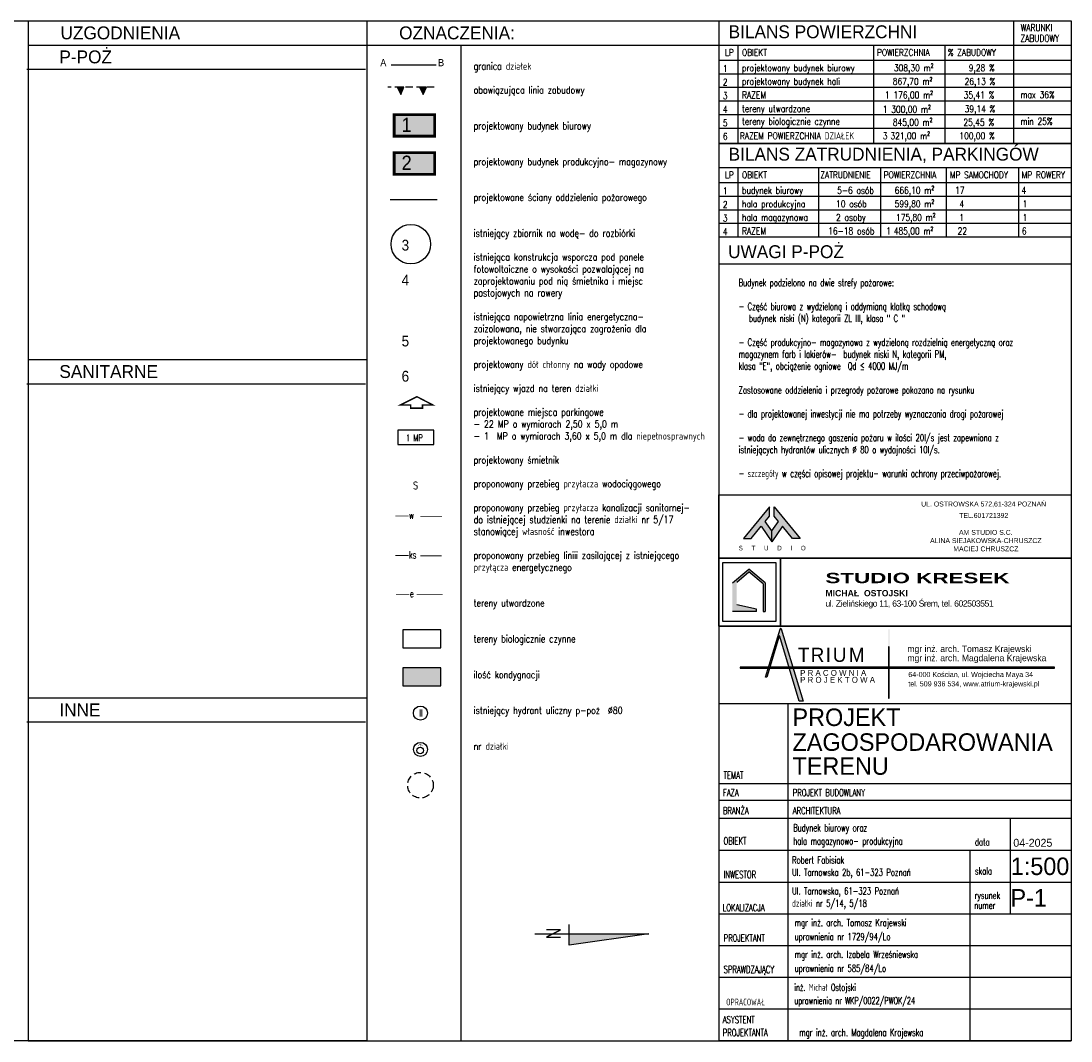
# Model space of a CAD drawing. Extents: x 24549 to 49468, y 1447 to 3247.
# Tile 2 of 2: x 24768 to 24915, y 1450 to 1592. Entities that reach past the tile are written whole.
import ezdxf

# ---------------------------------------------------------------- set-up
doc = ezdxf.new("R2010")
doc.units = 0
doc.header["$LTSCALE"] = 4
doc.header["$MEASUREMENT"] = 0
doc.set_wipeout_variables(frame=1)
doc.linetypes.add('DASHED2', pattern=[0.375, 0.25, -0.125])
doc.linetypes.add('DOTX2', pattern=[0.5, 0, -0.5])
doc.layers.get('0').update_dxf_attribs({"linetype": 'CONTINUOUS'})
for name, color, linetype in [('GRANICE', 30, 'CONTINUOUS'), ('Kanalizacja sanitarna', 32, 'CONTINUOUS'), ('KRESKOWANIE', 2, 'CONTINUOUS'), ('Linia energetyczna', 130, 'CONTINUOUS'), ('OPISY', 5, 'CONTINUOUS'), ('POLI', 7, 'CONTINUOUS'), ('PPOŻ', 32, 'CONTINUOUS'), ('PRZERYWANA', 1, 'DOTX2'), ('RAMKI', 8, 'CONTINUOUS'), ('STOLARKA', 4, 'CONTINUOUS'), ('WYMIARY', 10, 'CONTINUOUS'), ('ZIELEŃ', 90, 'CONTINUOUS')]:
    doc.layers.add(name, color=color, linetype=linetype)
doc.layers.add('Kanalizacja deszczowa', color=64, linetype='CONTINUOUS', lineweight=40)
doc.layers.add('wod proj', color=160, linetype='CONTINUOUS', lineweight=25)
doc.styles.add('ARIAL POGRÓBIONY', font='arialbd.ttf', dxfattribs={"height": 15})
doc.styles.add('ARIAL_NARROW', font='ARIALN.TTF', dxfattribs={"height": 14})
doc.styles.add('AS TABELKA', font='arial.ttf', dxfattribs={"height": 25})
doc.styles.add('osie_ver4$0$ROMANS 075', font='romans.shx', dxfattribs={"width": 0.75})
doc.styles.add('SS Projects_500_notes', font='bahnschrift.ttf', dxfattribs={"height": 2})
doc.styles.add('STYLE1', font='romans.shx', dxfattribs={"width": 0.8, "height": 1.2})

msp = doc.modelspace()

# ---------------------------------------------------------------- hatches: boundary and pattern name
msp.add_hatch(color=256).paths.add_polyline_path([(24867.35, 1513.868), (24867.35, 1509.887), (24870.72, 1509.887), (24870.72, 1510.192), (24867.947, 1510.79), (24867.947, 1513.979), (24869.639, 1515.398), (24871.628, 1513.728), (24871.628, 1509.887), (24871.927, 1509.887), (24871.927, 1513.868), (24869.639, 1515.788)])
at = {"layer": 'OPISY'}
h = msp.add_hatch(color=256, dxfattribs=at)
h.paths.add_polyline_path([(24871.935, 1522.464), (24872.527, 1523.189), (24872.527, 1524.496), (24868.896, 1520.053), (24869.964, 1520.053), (24871.371, 1521.775), (24872.854, 1519.607), (24872.854, 1521.121)])
h.paths.add_polyline_path([(24873.18, 1524.496), (24873.18, 1523.189), (24873.772, 1522.464), (24872.854, 1521.121), (24872.854, 1519.607), (24874.336, 1521.775), (24875.743, 1520.053), (24876.811, 1520.053)])
h = msp.add_hatch(color=0, dxfattribs=at)
h.paths.add_polyline_path([(24872.177, 1500.684), (24871.976, 1500.684), (24874.012, 1507.418), (24874.063, 1507.509), (24874.085, 1507.525), (24874.112, 1507.526), (24874.126, 1507.525), (24874.168, 1507.449), (24877.227, 1497.324), (24876.689, 1497.324), (24873.974, 1506.376), (24873.944, 1506.433), (24873.936, 1506.446), (24873.904, 1506.448), (24873.892, 1506.43)])
h.paths.add_polyline_path([(24868.449, 1501.965), (24912.345, 1501.965), (24912.345, 1502.079), (24868.449, 1502.079)])
msp.add_hatch(color=0, dxfattribs=at).paths.add_polyline_path([(24889.175, 1497.741), (24889.251, 1497.741), (24889.251, 1507.355), (24889.175, 1507.355)])
h = msp.add_hatch(color=0, dxfattribs=at)
h.paths.add_polyline_path([(24872.595, 1502.079), (24872.4, 1502.079), (24872.365, 1501.965), (24872.561, 1501.965)])
h.paths.add_polyline_path([(24875.792, 1502.079), (24875.265, 1502.079), (24875.299, 1501.965), (24875.827, 1501.965)])

# ---------------------------------------------------------------- linework, layer by layer
for p, q in [((24874.047, 1507.823), (24874.047, 1517.327)), ((24867.35, 1513.868), (24869.639, 1515.788)), ((24871.927, 1513.868), (24869.639, 1515.788)), ((24867.947, 1513.979), (24869.639, 1515.398)), ((24871.628, 1513.728), (24869.639, 1515.398)), ((24871.628, 1513.728), (24871.628, 1509.887)), ((24871.927, 1513.868), (24871.927, 1509.887)), ((24870.72, 1509.887), (24867.35, 1509.887)), ((24870.72, 1510.192), (24867.947, 1510.79)), ((24870.72, 1509.887), (24870.72, 1510.192)), ((24871.628, 1509.887), (24871.927, 1509.887))]:
    msp.add_line(p, q)
for p, q in [((24768.936, 1592.368), (24768.936, 1449.868)), ((24906.645, 1592.368), (24906.645, 1575.266)), ((24914.656, 1592.368), (24914.656, 1449.868)), ((24868.091, 1589.013), (24868.091, 1575.266)), ((24887.042, 1589.013), (24887.042, 1575.266)), ((24897.008, 1589.013), (24897.008, 1575.266)), ((24914.656, 1575.266), (24914.656, 1562.158)), ((24868.091, 1571.912), (24868.091, 1562.158)), ((24879.367, 1571.912), (24879.367, 1562.158)), ((24888.041, 1571.912), (24888.041, 1562.158)), ((24897.194, 1571.912), (24897.194, 1562.158)), ((24907.322, 1571.912), (24907.322, 1562.158)), ((24875.076, 1497.024), (24875.076, 1449.868)), ((24906.14, 1480.99), (24906.14, 1467.619)), ((24900.522, 1476.561), (24900.522, 1449.86))]:
    msp.add_line(p, q, dxfattribs=at)
for points in [[(24872.527, 1523.189), (24872.527, 1524.496), (24868.896, 1520.053), (24869.964, 1520.053), (24871.371, 1521.775), (24872.854, 1519.607), (24872.854, 1521.121), (24871.935, 1522.464), (24872.527, 1523.189)], [(24873.18, 1523.189), (24873.18, 1524.496), (24876.811, 1520.053), (24875.743, 1520.053), (24874.336, 1521.775), (24872.854, 1519.607), (24872.854, 1521.121), (24873.772, 1522.464), (24873.18, 1523.189)]]:
    msp.add_lwpolyline(points, close=True, dxfattribs=at)
at = {"layer": 'OPISY', "color": 0}
msp.add_lwpolyline([(24872.177, 1500.684), (24871.976, 1500.684), (24874.012, 1507.418), (24874.063, 1507.509), (24874.085, 1507.525), (24874.112, 1507.526), (24874.126, 1507.525), (24874.168, 1507.449), (24877.227, 1497.324), (24876.689, 1497.324), (24873.974, 1506.376), (24873.944, 1506.433), (24873.936, 1506.446), (24873.904, 1506.448), (24873.891, 1506.43), (24872.177, 1500.684)], dxfattribs=at)
for points in [[(24889.175, 1497.741), (24889.251, 1497.741), (24889.251, 1504.951), (24889.175, 1504.951)], [(24868.451, 1501.965), (24912.347, 1501.965), (24912.347, 1502.079), (24868.451, 1502.079)]]:
    msp.add_lwpolyline(points, close=True, dxfattribs=at)
at = {"layer": 'RAMKI'}
msp.add_lwpolyline([(24548.7, 1592.368), (24914.656, 1592.368), (24914.656, 1449.868), (24548.7, 1449.868)], close=True, dxfattribs=at)

# ---------------------------------------------------------------- texts
at = {"color": 0, "insert": (24880.349, 1515.269), "char_height": 1.5207, "width": 29.49042, "attachment_point": 1, "style": 'ARIAL POGRÓBIONY'}
msp.add_mtext('\\pql;{\\fArial|b1|i0|c238|p34;\\H0.9496x;\\W1.55;STUDIO KRESEK\\W1;\\P\\H0.6x;MICHAŁ  OSTOJSKI\\W1.8;\\P\\fArial|b0|i0|c238|p34;\\W1;\\T0.9;ul. Zielińskiego 11, 63-100 Śrem, tel. 602503551}', dxfattribs=at)
at = {"layer": 'OPISY', "lineweight": 15, "style": 'SS Projects_500_notes'}
for s, height, p in [('BILANS POWIERZCHNI', 1.8, (24866.82, 1589.964)), ('UZGODNIENIA', 1.8, (24773.469, 1589.806)), ('P-POŻ', 1.8, (24773.31, 1586.452)), ('BILANS ZATRUDNIENIA, PARKINGÓW', 1.8, (24866.82, 1572.862)), ('UWAGI P-POŻ', 1.8, (24866.746, 1559.238)), ('SANITARNE', 1.8, (24773.31, 1542.491)), ('INNE', 1.8, (24773.31, 1495.222)), ('PROJEKT', 2.4474, (24875.742, 1493.869)), ('ZAGOSPODAROWANIA ', 2.44745, (24875.742, 1490.399)), ('TERENU', 2.4474, (24875.742, 1487.054)), ('04-2025', 1.1111, (24906.597, 1476.997)), ('1:500', 2.4443, (24906.245, 1473.048)), ('P-1', 2.4443, (24906.204, 1468.64))]:
    msp.add_text(s, height=height, dxfattribs=at).set_placement(p)
at = {"layer": 'OPISY'}
for s, height, style, width, p in [('WARUNKI', 0.95, 'STYLE1', 0.8, (24907.632, 1590.952)), ('ZABUDOWY', 0.95, 'STYLE1', 0.8, (24907.604, 1589.468)), ('LP', 0.95, 'STYLE1', 0.8, (24866.307, 1587.493)), ('OBIEKT', 0.95, 'STYLE1', 0.8, (24868.692, 1587.493)), ('POWIERZCHNIA', 0.95002, 'STYLE1', 0.8, (24887.558, 1587.493)), ('% ZABUDOWY', 0.95, 'STYLE1', 0.8, (24897.458, 1587.493)), ('projektowany budynek biurowy', 0.95962, 'STYLE1', 0.8, (24868.692, 1585.34)), ('308,30 m²', 0.9596, 'STYLE1', 0.8, (24889.913, 1585.34)), ('9,28 %', 0.9596, 'STYLE1', 0.8, (24900.372, 1585.34)), ('projektowany budynek hali', 0.95962, 'STYLE1', 0.8, (24868.692, 1583.44)), ('867,70 m²', 0.9596, 'STYLE1', 0.8, (24889.757, 1583.44)), ('26,13 %', 0.9596, 'STYLE1', 0.8, (24899.791, 1583.44)), ('RAZEM', 0.9596, 'STYLE1', 0.8, (24868.692, 1581.54)), ('1 176,00 m²', 0.95962, 'STYLE1', 0.8, (24888.664, 1581.54)), ('35,41 %', 0.9596, 'STYLE1', 0.8, (24899.664, 1581.54)), ('max 36%', 0.95, 'STYLE1', 0.8, (24907.604, 1581.586)), ('tereny utwardzone', 0.95962, 'STYLE1', 0.8, (24868.692, 1579.627)), ('1 300,00 m²', 0.95962, 'STYLE1', 0.8, (24888.357, 1579.56)), ('39,14 %', 0.9596, 'STYLE1', 0.8, (24899.797, 1579.61)), ('tereny biologicznie czynne', 0.95962, 'STYLE1', 0.8, (24868.692, 1577.866)), ('845,00 m²', 0.9596, 'STYLE1', 0.8, (24889.768, 1577.74)), ('25,45 %', 0.9596, 'STYLE1', 0.8, (24899.628, 1577.74)), ('min 25%', 0.95, 'STYLE1', 0.8, (24907.604, 1577.875)), ('RAZEM POWIERZCHNIA DZIAŁEK', 0.95962, 'STYLE1', 0.8, (24868.385, 1575.844)), ('3\xa0321,00 m²', 0.95962, 'STYLE1', 0.8, (24888.361, 1575.84)), ('100,00 %', 0.9596, 'STYLE1', 0.8, (24899.06, 1575.84)), ('LP', 0.95, 'STYLE1', 0.8, (24866.307, 1570.392)), ('OBIEKT', 0.95, 'STYLE1', 0.8, (24868.692, 1570.392)), ('ZATRUDNIENIE', 0.95002, 'STYLE1', 0.8, (24879.631, 1570.392)), ('POWIERZCHNIA', 0.95002, 'STYLE1', 0.8, (24888.49, 1570.392)), ('MP SAMOCHODY', 0.95002, 'STYLE1', 0.8, (24897.741, 1570.392)), ('MP ROWERY', 0.95, 'STYLE1', 0.8, (24907.771, 1570.392)), ('budynek biurowy', 0.95962, 'STYLE1', 0.8, (24868.692, 1568.238)), ('5-6 osób', 0.9596, 'STYLE1', 0.8, (24881.986, 1568.238)), ('666,10 m²', 0.9596, 'STYLE1', 0.8, (24890.022, 1568.238)), ('17', 0.9596, 'STYLE1', 0.8, (24898.464, 1568.238)), ('4', 0.96, 'STYLE1', 0.8, (24907.738, 1568.238)), ('hala produkcyjna', 0.95962, 'STYLE1', 0.8, (24868.692, 1566.338)), ('10 osób', 0.9596, 'STYLE1', 0.8, (24881.83, 1566.338)), ('599,80 m²', 0.9596, 'STYLE1', 0.8, (24890.022, 1566.338)), ('4', 0.96, 'STYLE1', 0.8, (24899.062, 1566.338)), ('1', 0.96, 'STYLE1', 0.8, (24907.912, 1566.338)), ('hala magazynowa', 0.95962, 'STYLE1', 0.8, (24868.692, 1564.438)), ('2 osoby', 0.9596, 'STYLE1', 0.8, (24881.83, 1564.438)), ('175,80 m²', 0.9596, 'STYLE1', 0.8, (24890.205, 1564.438)), ('1', 0.96, 'STYLE1', 0.8, (24899.062, 1564.438)), ('1', 0.96, 'STYLE1', 0.8, (24907.912, 1564.438)), ('RAZEM', 0.9596, 'STYLE1', 0.8, (24868.692, 1562.538)), ('16-18 osób', 0.9596, 'STYLE1', 0.8, (24880.737, 1562.538)), ('1\xa0485,00 m²', 0.95962, 'STYLE1', 0.8, (24888.829, 1562.538)), ('22', 0.9596, 'STYLE1', 0.8, (24898.814, 1562.538)), ('6', 0.96, 'STYLE1', 0.8, (24907.785, 1562.538)), ('PROJEKT BUDOWLANY', 0.99831, 'STYLE1', 0.7, (24875.778, 1484.048)), ('ARCHITEKTURA', 0.99831, 'STYLE1', 0.7, (24875.778, 1481.548)), ('Budynek biurowy oraz ', 0.99996, 'osie_ver4$0$ROMANS 075', 0.7, (24875.836, 1479.149)), ('hala magazynowo- produkcyjna', 0.99996, 'osie_ver4$0$ROMANS 075', 0.7, (24875.836, 1477.29)), ('data', 0.9983, 'STYLE1', 0.7, (24901.229, 1477.176)), ('Robert Fabisiak', 0.99831, 'STYLE1', 0.7, (24875.686, 1474.646)), ('INWESTOR', 0.9983, 'STYLE1', 0.7, (24866.107, 1472.614)), ('Ul. Tarnowska 2b, 61-323 Poznań', 0.99831, 'STYLE1', 0.7, (24875.686, 1472.93)), ('skala', 0.9983, 'STYLE1', 0.7, (24901.229, 1473.127)), ('Ul. Tarnowska, 61-323 Poznań', 0.99831, 'STYLE1', 0.7, (24875.686, 1470.318)), ('rysunek', 0.9983, 'STYLE1', 0.7, (24901.19, 1469.717)), ('działki nr 5/14, 5/18', 0.99831, 'STYLE1', 0.7, (24875.686, 1468.605)), ('numer', 0.9983, 'STYLE1', 0.7, (24901.135, 1468.303)), ('mgr inż. arch. Tomasz Krajewski', 0.99831, 'STYLE1', 0.7, (24876.04, 1465.889)), ('PROJEKTANT', 0.9983, 'STYLE1', 0.7, (24866.126, 1463.744)), ('uprawnienia nr 1729/94/Lo', 0.99831, 'STYLE1', 0.7, (24876.04, 1463.934)), ('mgr inż. arch. Izabela Wrześniewska', 0.99831, 'STYLE1', 0.7, (24876.04, 1461.461)), ('uprawnienia nr 585/84/Lo', 0.99831, 'STYLE1', 0.7, (24876.04, 1459.505)), ('inż. Michał Ostojski', 0.95842, 'STYLE1', 0.7, (24876.002, 1456.889)), ('OPRACOWAŁ', 0.9584, 'STYLE1', 0.7, (24866.483, 1454.829)), ('uprawnienia nr WKP/0022/PWOK/24', 0.95842, 'STYLE1', 0.7, (24876.002, 1455.012)), ('mgr inż. arch. Magdalena Krajewska', 0.99831, 'STYLE1', 0.7, (24876.694, 1450.556))]:
    msp.add_text(s, height=height, dxfattribs=dict(at, style=style, width=width)).set_placement(p)
at = {"layer": 'OPISY', "color": 0, "lineweight": 15, "style": 'SS Projects_500_notes'}
for s, height, p in [('mgr inż. arch. Tomasz Krajewski', 0.89809, (24891.791, 1504.202)), ('T', 1.977, (24876.5, 1502.826)), ('R', 1.977, (24878.277, 1502.826)), ('I', 1.977, (24880.377, 1502.826)), ('U', 1.977, (24881.372, 1502.826)), ('M', 1.977, (24883.614, 1502.826)), ('mgr inż. arch. Magdalena Krajewska', 0.89809, (24891.791, 1502.924)), ('P R A C O W N I A', 0.82325, (24876.812, 1500.877)), ('64-000 Kościan, ul. Wojciecha Maya 34', 0.71847, (24891.927, 1500.705)), ('P R O J E K T O W A', 0.82325, (24876.812, 1499.912)), ('tel. 509 936 534, www.atrium-krajewski.pl', 0.71847, (24891.927, 1499.406))]:
    msp.add_text(s, height=height, dxfattribs=at).set_placement(p)
at = {"layer": 'OPISY'}
for s, insert, char_height, width, attachment_point, style in [('{\\W0.7;Budynek podzielono na dwie strefy pożarowe:\\P\\P- Część biurowa z wydzieloną i oddymianą klatką schodową\\P   budynek niski (N) kategorii ZL III, klasa " C "\\P\\P- Część produkcyjno- magazynowa z wydzieloną rozdzielnią energetyczną oraz magazynem farb i lakierów-  budynek niski N, kategorii PM, \\Pklasa "E", obciążenie ogniowe  Qd ≤ 4000 MJ/m\\P\\PZastosowane oddzielenia i przegrody pożarowe pokazano na rysunku\\P\\P- dla projektowanej inwestycji nie ma potrzeby wyznaczania drogi pożarowej\\P\\P- woda do zewnętrznego gaszenia pożaru w ilości 20l/s jest zapewniona z  istniejących hydrantów ulicznych %%C 80 o wydajności 10l/s. \\P\\P- szczegóły w części opisowej projektu- warunki ochrony przeciwpożarowej.}', (24868.217, 1556.323), 1, 44.90237, 1, 'STYLE1'), ('UL. OSTROWSKA 572,61-324 POZNAŃ', (24902.455, 1524.82), 0.6897, 22.57435, 5, 'AS TABELKA'), ('TEL.601721392', (24902.455, 1523.284), 0.6897, 22.57435, 5, 'AS TABELKA'), ('AM STUDIO S.C.\\PALINA SIEJAKOWSKA-CHRUSZCZ\\PMACIEJ CHRUSZCZ', (24902.756, 1519.764), 0.6897, 22.57435, 5, 'AS TABELKA'), ('{\\fSwis721 BlkCn BT|b0|i0|c0|p34;S\\fSwis721 BlkCn BT|b0|i0|c238|p34; \\fSwis721 BlkCn BT|b0|i0|c0|p34; \\fSwis721 BlkCn BT|b0|i0|c238|p34;   \\fSwis721 BlkCn BT|b0|i0|c0|p34;T\\fSwis721 BlkCn BT|b0|i0|c238|p34;    \\fSwis721 BlkCn BT|b0|i0|c0|p34; U\\fSwis721 BlkCn BT|b0|i0|c238|p34;   \\fSwis721 BlkCn BT|b0|i0|c0|p34; \\fSwis721 BlkCn BT|b0|i0|c238|p34; \\fSwis721 BlkCn BT|b0|i0|c0|p34;D\\fSwis721 BlkCn BT|b0|i0|c238|p34;    \\fSwis721 BlkCn BT|b0|i0|c0|p34; I \\fSwis721 BlkCn BT|b0|i0|c238|p34;    \\fSwis721 BlkCn BT|b0|i0|c0|p34;O}', (24872.907, 1518.726), 0.637283, 20.8587, 5, 'AS TABELKA')]:
    msp.add_mtext(s, dxfattribs=dict(at, insert=insert, char_height=char_height, width=width, attachment_point=attachment_point, style=style))

# ---------------------------------------------------------------- next in the draw order: wipeouts: each hides what was drawn before it
msp.add_wipeout([(24816.25, 1449.868), (24816.25, 1592.368), (24865.453, 1592.368), (24865.453, 1449.868)]).dxf.layer = 'RAMKI'

# ---------------------------------------------------------------- next in the draw order: hatches: boundary and pattern name
at = {"layer": 'KRESKOWANIE', "true_color": 0xff4d4d}
for points in [[(24820.094, 1579.285), (24825.748, 1579.285), (24825.748, 1576.266), (24820.094, 1576.266)], [(24820.094, 1573.97), (24825.748, 1573.97), (24825.748, 1570.951), (24820.094, 1570.951)]]:
    msp.add_hatch(color=13, dxfattribs=at).paths.add_polyline_path(points)
at = {"layer": 'ZIELEŃ', "true_color": 0xd4f5c1}
h = msp.add_hatch(color=254, dxfattribs=at)
h.dxf.hatch_style = 1
h.paths.add_polyline_path([(24826.622, 1501.982), (24821.297, 1501.982), (24821.297, 1499.48), (24826.622, 1499.48)])

# ---------------------------------------------------------------- next in the draw order: linework, layer by layer
at = {"const_width": 0.2}
msp.add_lwpolyline([(24825.479, 1538.729), (24824.054, 1538.729), (24824.054, 1538.279), (24822.404, 1538.279), (24822.404, 1538.729), (24820.979, 1538.729), (24823.276, 1539.877)], close=True, dxfattribs=at)
for points in [[(24865.453, 1517.327), (24874.047, 1517.327), (24874.047, 1507.823), (24865.453, 1507.823)], [(24865.994, 1516.693), (24873.414, 1516.693), (24873.414, 1508.456), (24865.994, 1508.456)], [(24826.622, 1507.309), (24821.297, 1507.309), (24821.297, 1504.807), (24826.622, 1504.807)], [(24826.622, 1501.982), (24821.297, 1501.982), (24821.297, 1499.48), (24826.622, 1499.48)]]:
    msp.add_lwpolyline(points, close=True)
at = {"layer": 'GRANICE', "color": 30, "const_width": 0.2}
msp.add_lwpolyline([(24825.959, 1586.222), (24819.655, 1586.223)], dxfattribs=at)
at = {"layer": 'Kanalizacja sanitarna', "lineweight": 5, "const_width": 0.1}
for points in [[(24820.246, 1517.692), (24822.098, 1517.692)], [(24826.741, 1517.647), (24823.746, 1517.647)]]:
    msp.add_lwpolyline(points, dxfattribs=at)
at = {"layer": 'Linia energetyczna', "lineweight": 5, "const_width": 0.1}
for points in [[(24820.367, 1512.253), (24822.218, 1512.253)], [(24826.862, 1512.208), (24823.231, 1512.208)]]:
    msp.add_lwpolyline(points, dxfattribs=at)
at = {"layer": 'OPISY'}
for p, q in [((24769.254, 1592.368), (24816.25, 1592.368)), ((24816.25, 1592.368), (24865.453, 1592.368)), ((24816.25, 1592.368), (24816.25, 1449.868)), ((24818.456, 1592.368), (24865.453, 1592.368)), ((24865.453, 1592.368), (24865.453, 1449.868)), ((24865.453, 1592.368), (24914.656, 1592.368)), ((24865.453, 1592.368), (24914.656, 1592.368)), ((24865.453, 1592.368), (24865.453, 1575.266)), ((24768.936, 1589.013), (24816.25, 1589.013)), ((24816.25, 1589.013), (24867.659, 1589.013)), ((24829.415, 1589.013), (24829.415, 1449.868)), ((24865.453, 1589.013), (24914.656, 1589.013)), ((24865.453, 1589.013), (24914.656, 1589.013)), ((24914.656, 1586.86), (24865.453, 1586.86)), ((24914.656, 1586.86), (24865.453, 1586.86)), ((24768.778, 1585.659), (24816.092, 1585.659)), ((24914.656, 1584.96), (24865.453, 1584.96)), ((24914.656, 1584.96), (24865.453, 1584.96)), ((24914.656, 1583.06), (24865.453, 1583.06)), ((24914.656, 1583.06), (24865.453, 1583.06)), ((24914.656, 1583.06), (24865.453, 1583.06)), ((24914.656, 1583.06), (24865.453, 1583.06)), ((24914.656, 1581.16), (24865.453, 1581.16)), ((24914.656, 1581.16), (24865.453, 1581.16)), ((24914.656, 1581.16), (24865.453, 1581.16)), ((24914.656, 1579.26), (24865.453, 1579.26)), ((24914.656, 1577.36), (24865.453, 1577.36)), ((24914.656, 1577.36), (24865.453, 1577.36)), ((24914.656, 1577.36), (24865.453, 1577.36)), ((24914.656, 1577.36), (24865.453, 1577.36)), ((24914.656, 1575.266), (24865.453, 1575.266)), ((24865.453, 1575.266), (24914.656, 1575.266)), ((24865.453, 1575.266), (24865.453, 1562.158)), ((24865.453, 1571.912), (24914.656, 1571.912)), ((24865.453, 1571.912), (24914.656, 1571.912)), ((24914.656, 1569.758), (24865.453, 1569.758)), ((24914.656, 1569.758), (24865.453, 1569.758)), ((24914.656, 1567.858), (24865.453, 1567.858)), ((24914.656, 1567.858), (24865.453, 1567.858)), ((24914.656, 1565.958), (24865.453, 1565.958)), ((24914.656, 1565.958), (24865.453, 1565.958)), ((24914.656, 1564.058), (24865.453, 1564.058)), ((24914.656, 1564.058), (24865.453, 1564.058)), ((24914.656, 1564.058), (24865.453, 1564.058)), ((24914.656, 1564.058), (24865.453, 1564.058)), ((24914.656, 1562.158), (24865.453, 1562.158)), ((24914.656, 1562.158), (24865.453, 1562.158)), ((24914.656, 1562.158), (24865.453, 1562.158)), ((24914.656, 1558.404), (24865.453, 1558.404)), ((24768.936, 1545.053), (24816.25, 1545.053)), ((24768.778, 1541.698), (24816.092, 1541.698)), ((24865.453, 1507.823), (24914.656, 1507.823)), ((24865.453, 1507.823), (24914.656, 1507.823)), ((24865.453, 1507.823), (24914.656, 1507.823)), ((24768.936, 1497.784), (24816.25, 1497.784)), ((24865.453, 1497.024), (24914.656, 1497.024)), ((24768.778, 1494.429), (24816.092, 1494.429)), ((24865.453, 1485.815), (24914.656, 1485.815)), ((24865.453, 1483.489), (24914.656, 1483.489)), ((24865.453, 1480.99), (24914.656, 1480.99)), ((24865.453, 1476.52), (24914.656, 1476.52)), ((24865.453, 1472.057), (24914.656, 1472.057)), ((24865.453, 1467.619), (24914.656, 1467.619)), ((24865.453, 1463.191), (24914.656, 1463.191)), ((24865.453, 1463.191), (24914.656, 1463.191)), ((24865.453, 1463.191), (24914.656, 1463.191)), ((24865.453, 1463.191), (24914.656, 1463.191)), ((24865.453, 1458.762), (24914.656, 1458.762)), ((24865.453, 1458.762), (24914.656, 1458.762)), ((24865.453, 1458.762), (24914.656, 1458.762)), ((24865.453, 1458.762), (24914.656, 1458.762)), ((24865.453, 1454.333), (24914.656, 1454.333)), ((24768.936, 1449.868), (24816.25, 1449.868)), ((24816.25, 1449.868), (24865.453, 1449.868)), ((24865.453, 1449.868), (24914.656, 1449.868))]:
    msp.add_line(p, q, dxfattribs=at)
for points in [[(24865.453, 1526.184), (24914.656, 1526.184), (24914.656, 1517.327), (24865.453, 1517.327)], [(24865.453, 1517.327), (24914.656, 1517.327), (24914.656, 1507.823), (24865.453, 1507.823)]]:
    msp.add_lwpolyline(points, close=True, dxfattribs=at)
msp.add_lwpolyline([(24839.737, 1464.81), (24855.657, 1464.81), (24844.534, 1463.263), (24844.534, 1466.134)], dxfattribs=at)
msp.add_circle((24823.757, 1495.68), 0.98, dxfattribs=at)
at = {"layer": 'OPISY', "linetype": 'DASHED2'}
msp.add_circle((24823.764, 1485.601), 1.789, dxfattribs=at)
at = {"layer": 'OPISY'}
msp.add_solid([(24855.657, 1464.81), (24844.534, 1464.81), (24844.534, 1463.263)], dxfattribs=at)
at = {"layer": 'POLI', "const_width": 0.4}
for points in [[(24820.094, 1579.285), (24825.748, 1579.285), (24825.748, 1576.266), (24820.094, 1576.266)], [(24820.094, 1573.97), (24825.748, 1573.97), (24825.748, 1570.951), (24820.094, 1570.951)]]:
    msp.add_lwpolyline(points, close=True, dxfattribs=at)
at = {"layer": 'PPOŻ', "linetype": 'DASHED2', "lineweight": 5, "const_width": 0.2}
msp.add_lwpolyline([(24826.117, 1567.407), (24819.498, 1567.407)], dxfattribs=at)
at = {"layer": 'PRZERYWANA', "linetype": 'DASHED2'}
msp.add_line((24825.689, 1583.128), (24819.207, 1583.128), dxfattribs=at)
at = {"layer": 'RAMKI', "const_width": 0.05}
msp.add_lwpolyline([(24823.27, 1490.438, 1), (24824.195, 1490.438, 1)], format="xyb", close=True, dxfattribs=at)
for points in [[(24823.733, 1490.901), (24823.733, 1491.327), (24823.397, 1491.109)], [(24823.733, 1490.901), (24823.733, 1491.327), (24824.068, 1491.109)]]:
    msp.add_lwpolyline(points, dxfattribs=at)
at = {"layer": 'RAMKI'}
for centre, radius in [((24822.423, 1561.188), 2.761), ((24823.733, 1490.438), 0.463)]:
    msp.add_circle(centre, radius, dxfattribs=at)
at = {"layer": 'STOLARKA'}
msp.add_lwpolyline([(24820.621, 1535.179), (24820.621, 1533.179), (24825.621, 1533.179), (24825.621, 1535.179)], close=True, dxfattribs=at)
at = {"layer": 'wod proj', "lineweight": 5, "const_width": 0.1}
for points in [[(24820.265, 1523.21), (24822.117, 1523.21)], [(24826.76, 1523.166), (24823.765, 1523.166)]]:
    msp.add_lwpolyline(points, dxfattribs=at)
at = {"layer": 'wod proj'}
msp.add_circle((24823.77, 1490.602), 0.98, dxfattribs=at)
at = {"layer": 'WYMIARY'}
for points in [[(24820.493, 1583.128), (24821.003, 1582.106), (24821.447, 1583.128), (24820.493, 1583.128)], [(24823.632, 1583.128), (24824.142, 1582.106), (24824.586, 1583.128), (24823.632, 1583.128)]]:
    msp.add_lwpolyline(points, dxfattribs=at)
for points in [[(24821.447, 1583.128), (24820.493, 1583.128), (24821.003, 1582.106)], [(24824.586, 1583.128), (24823.632, 1583.128), (24824.142, 1582.106)]]:
    msp.add_solid(points, dxfattribs=at)

# ---------------------------------------------------------------- next in the draw order: texts
at = {"layer": 'Kanalizacja deszczowa', "style": 'SS Projects_500_notes', "width": 0.95}
msp.add_text('6', height=1.5, dxfattribs=at).set_placement((24821.127, 1541.988))
at = {"layer": 'Kanalizacja sanitarna', "lineweight": 5, "style": 'STYLE1', "width": 0.7}
msp.add_text('ks', height=1, rotation=360, dxfattribs=at).set_placement((24822.167, 1517.286))
at = {"layer": 'Linia energetyczna', "lineweight": 5, "style": 'SS Projects_500_notes', "width": 0.95}
msp.add_text('5', height=1.5, dxfattribs=at).set_placement((24821.127, 1546.902))
at = {"layer": 'Linia energetyczna', "lineweight": 5, "style": 'STYLE1', "width": 0.7}
msp.add_text('e', height=1, rotation=360, dxfattribs=at).set_placement((24822.287, 1511.847))
at = {"layer": 'OPISY', "lineweight": 15, "style": 'SS Projects_500_notes'}
msp.add_text('OZNACZENIA:', height=1.8, dxfattribs=at).set_placement((24820.783, 1589.806))
at = {"layer": 'OPISY', "lineweight": 15, "style": 'SS Projects_500_notes', "width": 0.95}
for s, height, p in [('A', 1, (24818.151, 1586.046)), ('B', 1, (24826.226, 1586.046)), ('1', 2, (24821.127, 1576.868)), ('2', 2, (24821.127, 1571.553)), ('3', 1.5, (24821.127, 1560.299)), ('4', 1.5, (24821.127, 1555.427))]:
    msp.add_text(s, height=height, dxfattribs=at).set_placement(p)
at = {"layer": 'OPISY', "style": 'STYLE1'}
for s, height, width, p in [('1', 0.95, 0.8, (24866.013, 1585.255)), ('2', 0.95, 0.8, (24866.013, 1583.355)), ('3', 0.95, 0.8, (24866.013, 1581.455)), ('4', 0.95, 0.8, (24866.013, 1579.555)), ('5', 0.95, 0.8, (24866.013, 1577.655)), ('6', 0.95, 0.8, (24866.013, 1575.769)), ('1', 0.95, 0.8, (24866.013, 1568.153)), ('2', 0.95, 0.8, (24866.013, 1566.253)), ('3', 0.95, 0.8, (24866.013, 1564.353)), ('4', 0.95, 0.8, (24866.013, 1562.453)), ('II', 0.96, 0.7, (24823.606, 1495.212)), ('TEMAT', 0.9983, 0.7, (24866.107, 1486.497)), ('FAZA', 0.9983, 0.7, (24866.024, 1484.048)), ('BRANŻA', 0.9983, 0.7, (24866.024, 1481.548)), ('OBIEKT', 0.9983, 0.7, (24866.107, 1477.318)), ('LOKALIZACJA', 0.99831, 0.7, (24865.981, 1467.992)), ('SPRAWDZAJĄCY', 0.99831, 0.7, (24866.126, 1459.354)), ('ASYSTENT', 0.9983, 0.7, (24866.001, 1452.348)), ('PROJEKTANTA', 0.99831, 0.7, (24866.001, 1450.539))]:
    msp.add_text(s, height=height, dxfattribs=dict(at, width=width)).set_placement(p)
at = {"layer": 'OPISY', "style": 'ARIAL_NARROW'}
msp.add_text('N', height=2, rotation=270, dxfattribs=at).set_placement((24841.365, 1465.712))
at = {"layer": 'OPISY', "insert": (24831.199, 1586.561), "char_height": 1.2, "width": 33.17262, "attachment_point": 1, "style": 'STYLE1'}
msp.add_mtext('{\\H0.8333x;granica działek\\P\\Pobowiązująca linia zabudowy  \\P\\P\\Pprojektowany budynek biurowy\\P\\P\\Pprojektowany budynek produkcyjno- magazynowy\\P\\P\\Pprojektowane ściany oddzielenia pożarowego\\P\\P\\Pistniejący zbiornik na wodę- do rozbiórki\\P\\Pistniejąca konstrukcja wsporcza pod panele fotowoltaiczne o wysokości pozwalającej na zaprojektowaniu pod nią śmietnika i miejsc postojowych na rowery\\P\\Pistniejąca napowietrzna linia energetyczna- zaizolowana, nie stwarzająca zagrożenia dla projektowanego budynku\\P\\Pprojektowany dół chłonny na wody opadowe\\P\\Pistniejący wjazd na teren działki\\P\\Pprojektowane miejsca parkingowe\\P- 22 MP o wymiarach 2,50 x 5,0 m\\P- 1  MP o wymiarach 3,60 x 5,0 m dla niepełnosprawnych\\P\\Pprojektowany śmietnik\\P\\Pproponowany przebieg przyłacza wodociągowego\\P\\Pproponowany przebieg przyłacza kanalizacji sanitarnej- do istniejącej studzienki na terenie działki nr 5/17 stanowiącej własność inwestora\\P\\Pproponowany przebieg liniii zasilającej z istniejącego przyłącza energetycznego\\P\\P\\Ptereny utwardzone\\P\\P\\Ptereny biologicznie czynne \\P\\P\\Pilość kondygnacji\\P\\P\\Pistniejący hydrant uliczny p-poż  %%C80\\P\\P\\Pnr działki\\P\\P\\P\\P\\P\\P\\P }', dxfattribs=at)
at = {"layer": 'STOLARKA', "style": 'STYLE1', "width": 0.7}
msp.add_text('1 MP', height=0.96, dxfattribs=at).set_placement((24821.746, 1533.65))
at = {"layer": 'STOLARKA', "linetype": 'DASHED2', "ltscale": 0.5, "style": 'STYLE1', "width": 0.8}
msp.add_text('S', height=1, dxfattribs=at).set_placement((24822.736, 1526.976))
at = {"layer": 'wod proj', "lineweight": 5, "style": 'STYLE1', "width": 0.7}
msp.add_text('w', height=1, rotation=360, dxfattribs=at).set_placement((24822.185, 1522.804))

doc.saveas('drawing.dxf')
